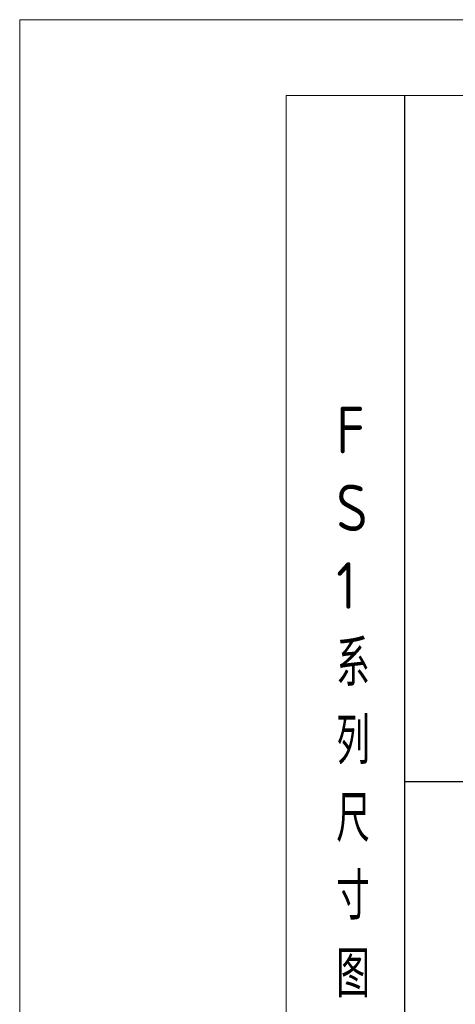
# Model space of a CAD drawing. Header units: millimetres. Extents: x 2293 to 4250, y -591 to 894.
# Tile 43 of 117: x 3200 to 3387, y 472 to 894. Entities that reach past the tile are written whole.
import ezdxf

# ---------------------------------------------------------------- set-up
doc = ezdxf.new("R2010")
doc.units = ezdxf.units.MM
doc.layers.add('125', color=7, linetype='Continuous', true_color=0xffffff)
doc.styles.add('汉字标准样式', font='gbenor.shx', dxfattribs={"width": 0.8, "height": 5, "bigfont": 'gbcbig.shx'})

msp = doc.modelspace()

# ---------------------------------------------------------------- linework, layer by layer
at = {"color": 1}
for p, q in [((3364.77, 861.62), (3364.77, 10.33)), ((3364.77, 567.11), (4213.94, 567.11))]:
    msp.add_line(p, q, dxfattribs=at)
at = {"layer": '125', "color": 3, "linetype": 'Continuous', "lineweight": 13}
for q in [(3199.53, -590.85), (4249.53, 894.15)]:
    msp.add_line((3199.53, 894.15), q, dxfattribs=at)
at = {"layer": '125', "color": 7, "linetype": 'Continuous', "lineweight": 18}
for q in [(4213.94, 861.62), (3313.94, -558.33)]:
    msp.add_line((3313.94, 861.62), q, dxfattribs=at)

# ---------------------------------------------------------------- texts
at = {"color": 7, "linetype": 'Continuous', "lineweight": 13, "insert": (3335.45, 727.99), "char_height": 20, "width": 255.7044, "attachment_point": 1, "style": '汉字标准样式'}
msp.add_mtext('{\\W1;F\\PS\\P1\\P系\\P列\\P尺\\P寸\\P图\\P及\\P\\C5;定\\P位\\P孔\\P安\\P装\\P尺\\P寸\\P图}', dxfattribs=at)

doc.saveas('drawing.dxf')
